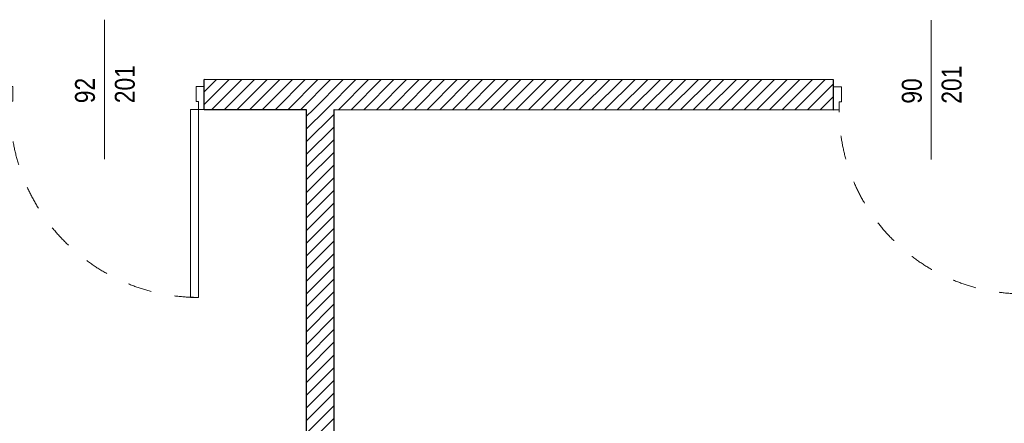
# Model space of a CAD drawing. Header units: millimetres. Extents: x 172139 to 266886, y 95607 to 138225.
# Tile 55 of 71: x 210768 to 215710, y 109479 to 111506. Entities that reach past the tile are written whole.
import ezdxf
from ezdxf.enums import TextEntityAlignment as Align

# ---------------------------------------------------------------- set-up
doc = ezdxf.new("R2010")
doc.units = ezdxf.units.MM
doc.header["$MEASUREMENT"] = 0
doc.linetypes.add('Przerywana', pattern=[240, 120, -120])
for name, color, linetype in [('Drzwi ArchiCAD', 7, 'Continuous'), ('KR_INW', 7, 'Continuous'), ('Znaczniki drzwi ArchiCADa', 7, 'Continuous')]:
    doc.layers.add(name, color=color, linetype=linetype)
for name, color, linetype, lineweight in [('Drzwi ArchiCAD_Nr_pióra__1', 7, 'Continuous', 13), ('Drzwi ArchiCAD_Nr_pióra__27', 7, 'Continuous', 25), ('KR_INW_Nr_pióra__101', 252, 'Continuous', 5), ('KR_INW_Nr_pióra__27', 7, 'Continuous', 25), ('Znaczniki drzwi ArchiCADa_Nr_pióra__7', 7, 'Continuous', 13)]:
    doc.layers.add(name, color=color, linetype=linetype, lineweight=lineweight)
doc.layers.add('Znaczniki drzwi ArchiCADa_Nr_pióra__20', color=7, linetype='Continuous', lineweight=13, true_color=0xb00000)
doc.styles.add('GENERATED_STYLE_1', font='ARIALN.TTF')
pattern_1 = [(45, (0, 0), (-31.819804, 31.819804), [])]

# ---------------------------------------------------------------- blocks, each defined once
blk = doc.blocks.new('Drzwi 19_12')
at = {"layer": 'Drzwi ArchiCAD_Nr_pióra__1', "linetype": 'Continuous'}
for p, q in [((432, 0), (432, 944)), ((432, 944), (472, 944)), ((472, 944), (472, 0)), ((-472, 0), (-500, 0)), ((-500, 0), (-500, -115)), ((-472, -40), (-472, 0)), ((472, 0), (432, 0)), ((500, 0), (472, 0)), ((472, 0), (472, -40)), ((500, -115), (500, 0)), ((-460, -40), (-472, -40)), ((-460, -115), (-460, -40)), ((472, -40), (460, -40)), ((460, -40), (460, -115)), ((-500, -115), (-460, -115)), ((460, -115), (500, -115))]:
    blk.add_line(p, q, dxfattribs=at)
at = {"layer": 'Drzwi ArchiCAD_Nr_pióra__1', "linetype": 'Przerywana'}
blk.add_arc((472, 0), 944, 90, 180, dxfattribs=at)
at = {"layer": 'Drzwi ArchiCAD_Nr_pióra__27', "linetype": 'Continuous'}
for p, q in [((-500, 0), (-500, -115)), ((500, 0), (500, -115))]:
    blk.add_line(p, q, dxfattribs=at)
blk = doc.blocks.new('Znacznik Wym 19_12')
at = {"layer": 'Znaczniki drzwi ArchiCADa_Nr_pióra__20', "linetype": 'Continuous'}
blk.add_line((0, -400), (0, 300), dxfattribs=at)
at = {"layer": 'Znaczniki drzwi ArchiCADa_Nr_pióra__7', "style": 'GENERATED_STYLE_1'}
for tag, rotation, p in [('AC_MarkerText_3', 270, (-182.4, 72.7)), ('AC_MarkerText_2', 270, (17.6, 72.7)), ('AC_MarkerText_5', 180, (-108.8, -133))]:
    blk.add_attdef(tag, text='', height=100, rotation=rotation, dxfattribs=at).set_placement(p, align=Align.BOTTOM_LEFT)
blk = doc.blocks.new('Drzwi 19_13')
at = {"layer": 'Drzwi ArchiCAD_Nr_pióra__1', "linetype": 'Continuous'}
for p, q in [((422, 0), (422, 924)), ((422, 924), (462, 924)), ((462, 924), (462, 0)), ((-462, 0), (-490, 0)), ((-490, 0), (-490, -115)), ((-462, -40), (-462, 0)), ((462, 0), (422, 0)), ((490, 0), (462, 0)), ((462, 0), (462, -40)), ((490, -115), (490, 0)), ((-450, -40), (-462, -40)), ((-450, -115), (-450, -40)), ((462, -40), (450, -40)), ((450, -40), (450, -115)), ((-490, -115), (-450, -115)), ((450, -115), (490, -115))]:
    blk.add_line(p, q, dxfattribs=at)
at = {"layer": 'Drzwi ArchiCAD_Nr_pióra__1', "linetype": 'Przerywana'}
blk.add_arc((462, 0), 924, 90, 180, dxfattribs=at)
at = {"layer": 'Drzwi ArchiCAD_Nr_pióra__27', "linetype": 'Continuous'}
for p, q in [((-490, 0), (-490, -115)), ((490, 0), (490, -115))]:
    blk.add_line(p, q, dxfattribs=at)
blk = doc.blocks.new('Ściana_34', base_point=(207868.7, 111207.8))
at = {"layer": 'KR_INW_Nr_pióra__101', "linetype": 'Continuous'}
h = blk.add_hatch(dxfattribs=at)
h.set_pattern_fill('Cegła_licówka', color=256, style=0, pattern_type=2)
h.set_pattern_definition(pattern_1)
h.paths.add_polyline_path([(211693.6, 111055.6), (214853.3, 111053.8), (214853.3, 111168.8), (214853.4, 111203.8), (211693.7, 111205.6), (211693.7, 111170.6)])
at = {"layer": 'KR_INW_Nr_pióra__27', "linetype": 'Continuous'}
for p, q in [((211693.7, 111170.6), (211693.7, 111205.6)), ((214853.3, 111168.8), (214853.4, 111203.8)), ((211693.6, 111055.6), (211693.7, 111170.6)), ((214853.3, 111053.8), (214853.3, 111168.8))]:
    blk.add_line(p, q, dxfattribs=at)
at = {"layer": 'KR_INW_Nr_pióra__27', "linetype": 'Continuous', "flags": 128}
for points in [[(214853.4, 111203.8), (211693.7, 111205.6)], [(211693.6, 111055.6), (212206.4, 111055.3)], [(212346.4, 111055.3), (214853.3, 111053.8)]]:
    blk.add_lwpolyline(points, dxfattribs=at)
at = {"layer": 'Drzwi ArchiCAD', "linetype": 'Continuous', "xscale": -1, "zscale": 1000, "rotation": 179.9679760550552}
for name, p in [('Drzwi 19_12', (211193.6, 111055.9)), ('Drzwi 19_13', (215343.3, 111053.6))]:
    blk.add_blockref(name, p, dxfattribs=at)
at = {"layer": 'Znaczniki drzwi ArchiCADa', "color": 14, "lineweight": 13, "true_color": 0xb00000}
ref = blk.add_blockref('Znacznik Wym 19_12', (211193.7, 111205.9), dxfattribs=dict(at, rotation=359.9679760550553))
ref.add_attrib('AC_MarkerText_2', '92', dxfattribs={"layer": 'Znaczniki drzwi ArchiCADa_Nr_pióra__7', "color": 7, "height": 100, "rotation": 89.968, "style": 'GENERATED_STYLE_1'}).set_placement((211175.9, 111086.6), align=Align.BOTTOM_LEFT)
ref.add_attrib('AC_MarkerText_3', '201', dxfattribs={"layer": 'Znaczniki drzwi ArchiCADa_Nr_pióra__7', "color": 7, "height": 100, "rotation": 89.968, "style": 'GENERATED_STYLE_1'}).set_placement((211375.9, 111086.5), align=Align.BOTTOM_LEFT)
ref = blk.add_blockref('Znacznik Wym 19_12', (215343.4, 111203.6), dxfattribs=dict(at, rotation=359.9679760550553))
ref.add_attrib('AC_MarkerText_2', '90', dxfattribs={"layer": 'Znaczniki drzwi ArchiCADa_Nr_pióra__7', "color": 7, "height": 100, "rotation": 89.968, "style": 'GENERATED_STYLE_1'}).set_placement((215325.6, 111084.2), align=Align.BOTTOM_LEFT)
ref.add_attrib('AC_MarkerText_3', '201', dxfattribs={"layer": 'Znaczniki drzwi ArchiCADa_Nr_pióra__7', "color": 7, "height": 100, "rotation": 89.968, "style": 'GENERATED_STYLE_1'}).set_placement((215525.6, 111084.1), align=Align.BOTTOM_LEFT)
blk = doc.blocks.new('Ściana_66', base_point=(212344.1, 106855.1))
at = {"layer": 'KR_INW_Nr_pióra__101', "linetype": 'Continuous'}
h = blk.add_hatch(dxfattribs=at)
h.set_pattern_fill('Cegła_licówka', color=256, style=0, pattern_type=2)
h.set_pattern_definition(pattern_1)
h.paths.add_polyline_path([(212344.4, 107385.1), (212346.4, 111055.3), (212206.4, 111055.3), (212204.4, 107385.1)])
at = {"layer": 'KR_INW_Nr_pióra__27', "linetype": 'Continuous', "flags": 128}
for points in [[(212206.4, 111055.3), (212204.4, 107385.1)], [(212344.4, 107385.1), (212346.4, 111055.3)]]:
    blk.add_lwpolyline(points, dxfattribs=at)

msp = doc.modelspace()

# ---------------------------------------------------------------- block references
at = {"layer": 'KR_INW'}
for name, p in [('Ściana_34', (207868.7, 111207.8)), ('Ściana_66', (212344.1, 106855.1))]:
    msp.add_blockref(name, p, dxfattribs=at)

doc.saveas('drawing.dxf')
